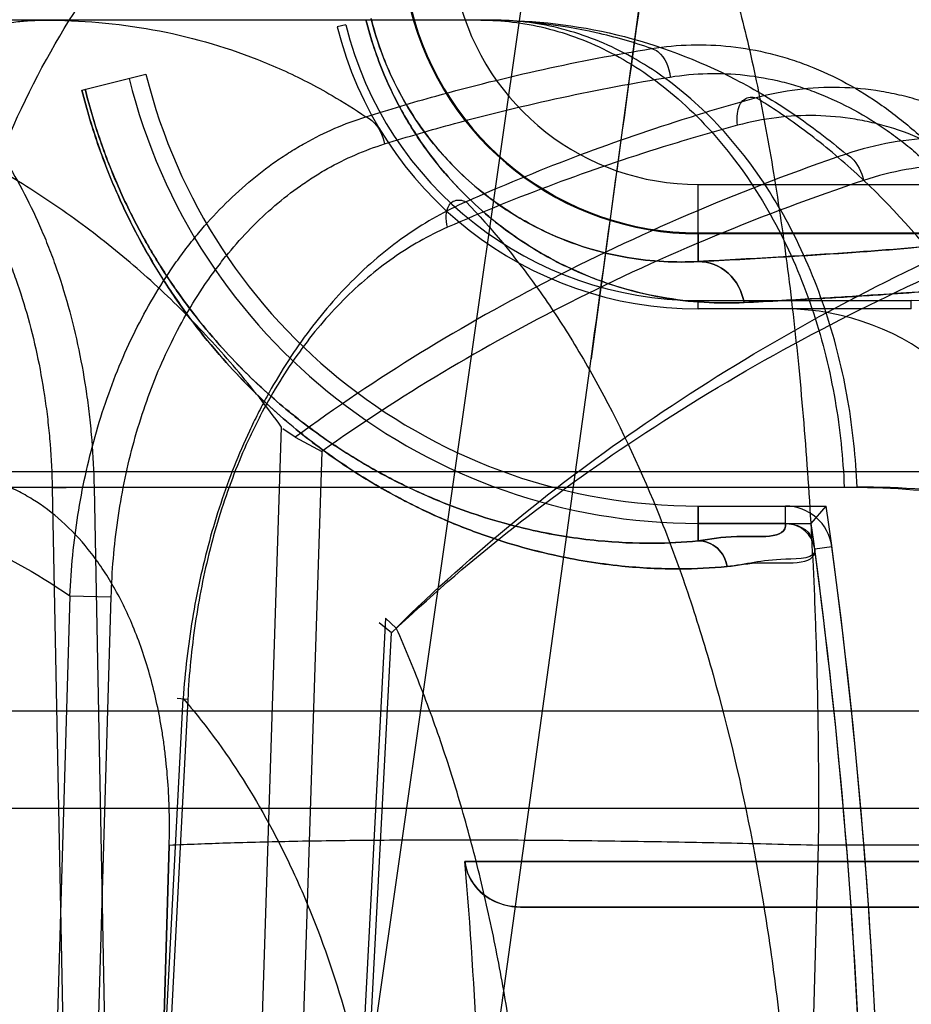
# Model space of a CAD drawing. Header units: millimetres. Extents: x 0 to 297, y 0 to 210.
# Tile 229 of 256: x 58.4504 to 58.4957, y 158.7565 to 158.8065. Entities that reach past the tile are written whole.
import ezdxf

# ---------------------------------------------------------------- set-up
doc = ezdxf.new("R2010")
doc.units = ezdxf.units.MM
doc.header["$LTSCALE"] = 16.335
doc.layers.get('0').update_dxf_attribs({"linetype": 'CONTINUOUS'})
for name, color, linetype in [('AXES_REF', 7, 'CONTINUOUS'), ('INTFCLR_1', 7, 'CONTINUOUS'), ('INTFCLR_144815', 7, 'CONTINUOUS'), ('INTFCLR_72935', 7, 'CONTINUOUS')]:
    doc.layers.add(name, color=color, linetype=linetype)

msp = doc.modelspace()

# ---------------------------------------------------------------- linework, layer by layer
at = {"color": 7, "linetype": 'Continuous'}
for radius in [4.8479140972, 4.8475, 4.8164570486]:
    msp.add_circle((57.445730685, 154.9564782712), radius, dxfattribs=at)
msp.add_arc((57.445730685, 154.9564782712), 4.8, 278.2771290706, 261.7228709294, dxfattribs=at)
at = {"layer": 'AXES_REF', "color": 9, "linetype": 'Continuous'}
msp.add_circle((57.445730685, 154.9564782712), 4.4222561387, dxfattribs=at)
at = {"layer": 'INTFCLR_1', "color": 9, "linetype": 'Continuous'}
for p, q in [((58.4536000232, 158.8029291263), (58.4568470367, 158.8037345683)), ((58.4848569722, 158.7942328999), (58.4848569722, 158.7981393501)), ((58.4848569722, 158.7981393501), (58.5001463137, 158.7981393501)), ((58.50081842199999, 158.7956404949), (58.4848569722, 158.7956397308)), ((58.4848569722, 158.7800595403), (58.4848569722, 158.7818237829)), ((58.4892806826, 158.780942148), (58.4892807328, 158.7818237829)), ((58.4916413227, 158.7797580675), (58.4907674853, 158.7796410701)), ((58.47302768, 158.7637938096), (58.5072328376, 158.76379381)), ((58.5867038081, 158.7614782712), (58.4758392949, 158.761478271))]:
    msp.add_line(p, q, dxfattribs=at)
at = {"layer": 'INTFCLR_1', "color": 6, "linetype": 'Continuous'}
for p, q in [((58.48928114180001, 158.7918237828), (58.4848569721, 158.7918237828)), ((58.4848569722, 158.7818237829), (58.48928070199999, 158.7818237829)), ((58.48928070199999, 158.780942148), (58.4848569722, 158.780942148))]:
    msp.add_line(p, q, dxfattribs=at)
for centre, radius, start, end in [((58.20587047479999, 158.7414782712), 0.2996810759, 10.8985890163, 42.7086480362), ((58.4848569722, 158.8106826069), 0.018858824, 193.9313761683, 269.9999997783), ((58.4848569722, 158.8106826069), 0.0297404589, 193.9313763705, 270.0000000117), ((58.4848569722, 158.8106826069), 0.028858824, 193.9313779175, 269.9999996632), ((58.4892805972, 158.7794419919), 0.012381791, 7.628823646, 89.997479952), ((58.4892805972, 158.7794419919), 0.002381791, 7.625926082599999, 89.99748966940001), ((58.4892805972, 158.7794419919), 0.0015001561, 7.6259335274, 89.9967397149), ((58.20587047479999, 158.7414782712), 0.2874416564, 356.0073324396, 7.6295171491), ((58.20587047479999, 158.7414782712), 0.2883232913, 356.0148208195, 7.6295115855), ((58.20587047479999, 158.7414782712), 0.2680875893, 0.5335911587, 4.7748100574)]:
    msp.add_arc(centre, radius, start, end, dxfattribs=at)
at = {"layer": 'INTFCLR_1', "color": 9, "linetype": 'Continuous'}
for radius, start, end in [(0.0125432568, 193.931376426, 269.9999999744), (0.0150428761, 193.9313763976, 269.9999999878)]:
    msp.add_arc((58.4848569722, 158.8106826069), radius, start, end, dxfattribs=at)
for points, knots in [([(58.48718231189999, 158.7921521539), (58.4865094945, 158.7921184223), (58.4851065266, 158.792125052), (58.4829232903, 158.7923841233), (58.48057960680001, 158.79295896), (58.47855522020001, 158.7937567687), (58.47687420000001, 158.7946428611), (58.4755392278, 158.7954903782), (58.4741774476, 158.7965309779), (58.4727957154, 158.7978095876), (58.4714040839, 158.799395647), (58.4700489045, 158.8013651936), (58.4690633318, 158.8033106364), (58.468400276, 158.805071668), (58.46812599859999, 158.8060159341), (58.4680053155, 158.8065024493)], [0, 0, 0, 0, 0.0779169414, 0.1618950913, 0.2537250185, 0.3562874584, 0.4126399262, 0.4733285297, 0.5389599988, 0.6106013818, 0.6907200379, 0.782518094, 0.8864179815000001, 0.9420234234, 1, 1, 1, 1]), ([(58.4848569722, 158.7942328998), (58.484277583, 158.7941994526), (58.4830685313, 158.7941963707), (58.4811849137, 158.794407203), (58.4791597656, 158.7948912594), (58.4769859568, 158.7957347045), (58.47513161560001, 158.7968029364), (58.4736162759, 158.7979523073), (58.4724178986, 158.7990541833), (58.4712109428, 158.8004231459), (58.4695550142, 158.8028178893), (58.4686548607, 158.8049928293), (58.4682645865, 158.8065667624)], [0, 0, 0, 0, 0.0777595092, 0.1616158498, 0.2533929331, 0.3559678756, 0.4730124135, 0.5387485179, 0.6105047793, 0.6907830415, 0.7827279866, 1, 1, 1, 1]), ([(58.4863204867, 158.7787542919), (58.485519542, 158.778676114), (58.4837329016, 158.7785915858), (58.48077252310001, 158.7787416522), (58.4772546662, 158.7793141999), (58.474000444, 158.780280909), (58.4711302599, 158.7814787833), (58.4687264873, 158.7827207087), (58.46618080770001, 158.7843406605), (58.4640265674, 158.7860347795), (58.46226074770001, 158.7876726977), (58.4608737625, 158.7891238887), (58.4594816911, 158.7907828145), (58.4581010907, 158.7926818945), (58.4567636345, 158.7948487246), (58.4555137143, 158.7973025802), (58.4544206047, 158.8000145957), (58.4538456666, 158.8019388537), (58.4536000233, 158.8029291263)], [0, 0, 0, 0, 0.0546096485, 0.1211700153, 0.2007978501, 0.295922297, 0.3507462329, 0.4116727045, 0.4792904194, 0.5552147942, 0.5972688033, 0.642653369, 0.6913435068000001, 0.7441174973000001, 0.8018397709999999, 0.8639581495, 0.9307644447, 1, 1, 1, 1]), ([(58.4848569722, 158.7800595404), (58.4840973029, 158.7799826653), (58.4824026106, 158.7798941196), (58.4795926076, 158.780027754), (58.4762518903, 158.7805619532), (58.47315986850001, 158.7814729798), (58.4704322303, 158.7826053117), (58.4681469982, 158.7837810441), (58.4657268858, 158.7853162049), (58.4636782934, 158.7869230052), (58.4619993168, 158.788477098), (58.46068010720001, 158.7898546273), (58.4593562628, 158.7914296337), (58.4580430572, 158.7932332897), (58.4567710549, 158.7952915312), (58.4555822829, 158.7976229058), (58.4545429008, 158.8001998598), (58.4539963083, 158.8020284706), (58.4537629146, 158.8029695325)], [0, 0, 0, 0, 0.0545525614, 0.1210398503, 0.2006306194, 0.2957182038, 0.3505451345, 0.4114589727, 0.4790952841, 0.5550147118, 0.5970944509, 0.6424753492, 0.6911934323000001, 0.7439843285, 0.8017372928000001, 0.8638828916, 0.9307279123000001, 1, 1, 1, 1]), ([(58.4848569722, 158.7942328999), (58.4862625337, 158.7943033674), (58.4888698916, 158.794442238), (58.4924695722, 158.7946729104), (58.4954530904, 158.7948943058), (58.4981663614, 158.7951816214), (58.4999127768, 158.7953573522), (58.50081842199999, 158.7956404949)], [0, 0, 0, 0, 0.2632756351, 0.4884106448, 0.6749428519, 0.8224893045, 1, 1, 1, 1]), ([(58.4848569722, 158.7942328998), (58.485400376, 158.7942295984), (58.4865360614, 158.7937801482), (58.4870899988, 158.792708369), (58.48718231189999, 158.7921521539)], [0, 0, 0, 0, 0.4907835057, 1, 1, 1, 1]), ([(58.5035102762, 158.7936571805), (58.5030219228, 158.7934402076), (58.50165742, 158.7932497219), (58.499859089, 158.7930134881), (58.4979702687, 158.7928405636), (58.4961289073, 158.7926895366), (58.4937628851, 158.7925231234), (58.4907245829, 158.7923367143), (58.4884565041, 158.7922160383), (58.48718231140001, 158.7921521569)], [0, 0, 0, 0, 0.09764368, 0.2472893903, 0.3335498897, 0.4437780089, 0.5849966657, 0.7668846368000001, 1, 1, 1, 1]), ([(58.4848569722, 158.7800595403), (58.48550981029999, 158.780123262), (58.4866631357, 158.7804489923), (58.4893981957, 158.7800983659), (58.48928070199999, 158.780942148)], [0, 0, 0, 0, 0.435013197, 1, 1, 1, 1]), ([(58.4848569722, 158.7800595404), (58.4852042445, 158.7800584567), (58.4859247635, 158.7797855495), (58.48627463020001, 158.7791021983), (58.4863204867, 158.7787542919)], [0, 0, 0, 0, 0.4973921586, 1, 1, 1, 1]), ([(58.4907674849, 158.7796410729), (58.49083648, 158.7791260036), (58.48833006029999, 158.779195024), (58.4873153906, 158.7788514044), (58.4863204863, 158.7787542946)], [0, 0, 0, 0, 0.3420450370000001, 1, 1, 1, 1])]:
    msp.add_open_spline(points, degree=3, knots=knots, dxfattribs=at)
at = {"layer": 'INTFCLR_1', "color": 6, "linetype": 'Continuous'}
msp.add_open_spline([(58.4758392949, 158.7614782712), (58.47535230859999, 158.7614782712), (58.4740475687, 158.7617470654), (58.4730946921, 158.7629915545), (58.47302768, 158.7637938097)], degree=3, knots=[0, 0, 0, 0, 0.3769140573, 1, 1, 1, 1], dxfattribs=at)
at = {"layer": 'INTFCLR_144815', "color": 9, "linetype": 'Continuous'}
for p, q in [((58.4307800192, 158.4917480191), (58.5214523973, 159.1257148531)), ((58.4744717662, 158.8064782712), (57.8841184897, 158.8064782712)), ((58.4339711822, 158.45990328), (58.47942661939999, 158.7892996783)), ((58.4620148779, 158.7325690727), (58.4637189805, 158.7858327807)), ((58.4657610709, 158.7845924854), (58.4640642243, 158.7314782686)), ((57.8288752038, 158.7835717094), (58.5363980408, 158.7835717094)), ((57.862060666, 158.78278667), (58.4929134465, 158.7827866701)), ((58.4520936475, 158.782734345), (58.45309540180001, 158.7314782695)), ((58.45421651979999, 158.7827866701), (58.4520936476, 158.7827343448)), ((58.45421651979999, 158.7827866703), (58.4552165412, 158.7314782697)), ((58.4529888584, 158.777261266), (58.4516654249, 158.7325690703)), ((58.4529888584, 158.777261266), (58.4550826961, 158.7772089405)), ((58.45373079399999, 158.7314782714), (58.4550826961, 158.7772089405)), ((58.4689999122, 158.7761311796), (58.466716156, 158.7325690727)), ((58.4670030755, 158.7314782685), (58.4693074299, 158.7753956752)), ((58.4566989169, 158.7325690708), (58.45873228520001, 158.7720630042)), ((58.45896617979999, 158.7720106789), (58.4568773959, 158.7314782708)), ((58.45896617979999, 158.7720106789), (58.4584310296, 158.7720593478)), ((58.3833473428, 158.7714346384), (58.6426183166, 158.7714346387)), ((58.6376185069, 158.7664782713), (58.3533252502, 158.7664782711)), ((58.4909472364, 158.764618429), (58.4904858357, 158.7478997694)), ((58.5187005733, 158.7646184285), (58.4909472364, 158.7646184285))]:
    msp.add_line(p, q, dxfattribs=at)
at = {"layer": 'INTFCLR_144815', "color": 7, "linetype": 'Continuous'}
msp.add_line((58.5022875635, 158.9574156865), (58.4794266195, 158.7892996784), dxfattribs=at)
at = {"layer": 'INTFCLR_144815', "color": 6, "linetype": 'Continuous'}
for p, q in [((58.4644166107, 158.7853122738), (58.4637958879, 158.7857354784)), ((58.46441660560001, 158.7853122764), (58.4657610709, 158.7845924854)), ((58.4693074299, 158.7753956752), (58.4686679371, 158.7758956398)), ((58.4695420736, 158.7756327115), (58.46899992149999, 158.7761311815)), ((58.4575340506, 158.7478997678), (58.4580256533, 158.7646187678)), ((58.4580256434, 158.764618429), (58.4575340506, 158.7478997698))]:
    msp.add_line(p, q, dxfattribs=at)
at = {"layer": 'INTFCLR_144815', "color": 9, "linetype": 'Continuous'}
msp.add_arc((58.47795789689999, 158.7814782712), 0.04, 89.9999999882, 176.9999999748, dxfattribs=at)
at = {"layer": 'INTFCLR_144815', "color": 7, "linetype": 'Continuous'}
msp.add_open_spline([(58.4794266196, 158.7892996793), (58.4803754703, 158.7961756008), (58.48224335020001, 158.8097299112), (58.4849868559, 158.8296964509), (58.4876189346, 158.8489110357), (58.49016453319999, 158.8675544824), (58.4926483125, 158.885808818), (58.49508162, 158.9037616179), (58.497426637, 158.9211370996), (58.4996570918, 158.937741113), (58.5017836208, 158.9536524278), (58.5038257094, 158.9690192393), (58.50578478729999, 158.9838575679), (58.5076225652, 158.9978805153), (58.509308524, 159.0108515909), (58.5108038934, 159.0224610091), (58.5121267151, 159.032830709), (58.5132746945, 159.0419222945), (58.5142868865, 159.0500265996), (58.5151761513, 159.0572284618), (58.5159609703, 159.0636629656), (58.5166436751, 159.0693331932), (58.517251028, 159.0744439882), (58.5177909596, 159.0790515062), (58.5182747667, 159.0832440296), (58.51868989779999, 159.0868976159), (58.5190638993, 159.0902418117), (58.5194028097, 159.0933255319), (58.5197071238, 159.0961481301), (58.5199716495, 159.098650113), (58.5202099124, 159.1009501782), (58.5204251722, 159.1030756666), (58.5206157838, 159.1050045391), (58.5207844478, 159.1067547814), (58.520935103, 159.1083613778), (58.52106975, 159.1098416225), (58.52119035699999, 159.1112103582), (58.5212975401, 159.1124704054), (58.5214167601, 159.11392917), (58.5215397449, 159.115526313), (58.5216583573, 159.1172228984), (58.5217460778, 159.1186590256), (58.5218175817, 159.1199975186), (58.52186375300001, 159.1212931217), (58.5219175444, 159.1226621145), (58.5218101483, 159.1239312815), (58.5220967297, 159.1257621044), (58.5214523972, 159.1257148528)], degree=3, knots=[0, 0, 0, 0, 0.0613894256, 0.1210121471, 0.1782505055, 0.2329171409, 0.2874314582, 0.3411860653, 0.393149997, 0.4424997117, 0.4893569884, 0.5351266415, 0.5796041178, 0.6217313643, 0.6602111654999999, 0.6952899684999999, 0.7252574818, 0.7526677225, 0.7763376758, 0.7974917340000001, 0.8168472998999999, 0.833668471, 0.8480034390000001, 0.8623670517, 0.8746978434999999, 0.8853296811, 0.8948885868, 0.9044594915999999, 0.9127674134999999, 0.9199973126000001, 0.9267112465, 0.9332188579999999, 0.9388920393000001, 0.9438539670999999, 0.9487703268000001, 0.9531636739, 0.9569998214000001, 0.9609227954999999, 0.9643482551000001, 0.9699444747, 0.9750912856, 0.9793861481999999, 0.98268036, 0.9869136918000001, 0.9909962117, 0.9942859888, 1, 1, 1, 1], dxfattribs=at)
at = {"layer": 'INTFCLR_144815', "color": 6, "linetype": 'Continuous'}
for points, knots in [([(58.4779572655, 158.8214421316), (58.4773729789, 158.8214346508), (58.47620490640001, 158.8213911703), (58.4743823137, 158.8212363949), (58.4724064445, 158.8209672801), (58.4701895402, 158.8205349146), (58.4677434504, 158.8198915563), (58.4651325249, 158.8190035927), (58.462467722, 158.8178666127), (58.4598411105, 158.8164996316), (58.4572929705, 158.814919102), (58.4548421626, 158.8131276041), (58.45247993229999, 158.8111123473), (58.4502625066, 158.8089124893), (58.4481564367, 158.8064850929), (58.4462169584, 158.8038845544), (58.4444421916, 158.8010925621), (58.4428773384, 158.7981849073), (58.44151387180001, 158.7951602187), (58.44035629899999, 158.7920282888), (58.4394235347, 158.7888694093), (58.4387236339, 158.785804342), (58.4382407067, 158.7829740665), (58.4380189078, 158.7811808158), (58.4379316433, 158.7803390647)], [0, 0, 0, 0, 0.0278776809, 0.0557399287, 0.08723556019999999, 0.1229672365, 0.1634315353, 0.2078104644, 0.2544177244, 0.301516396, 0.3489413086, 0.3973369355, 0.4462084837, 0.4969436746, 0.5462080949, 0.5993974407, 0.6515652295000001, 0.7039026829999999, 0.756797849, 0.809722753, 0.8630778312, 0.9138226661, 0.9596261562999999, 1, 1, 1, 1]), ([(58.46371897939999, 158.7858327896), (58.4629903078, 158.7868399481), (58.4614642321, 158.7887944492), (58.4589605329, 158.7915367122), (58.4562253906, 158.7940906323), (58.4532320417, 158.7964551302), (58.44995302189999, 158.7986202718), (58.447618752, 158.7998895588), (58.44640932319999, 158.8004836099)], [0, 0, 0, 0, 0.1628298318, 0.3244460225, 0.485909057, 0.652460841, 0.8235038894, 1, 1, 1, 1]), ([(58.4764852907, 158.7354034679), (58.4765231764, 158.7367121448), (58.4765558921, 158.7393240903), (58.4764738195, 158.7432286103), (58.4762591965, 158.7470986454), (58.4759111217, 158.7509220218), (58.4754287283, 158.7546880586), (58.4748102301, 158.7583894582), (58.4740540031, 158.7620145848), (58.4731568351, 158.7655584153), (58.4721148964, 158.7690137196), (58.4709226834, 158.7723756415), (58.4700198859, 158.7745604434), (58.4695420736, 158.7756327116)], [0, 0, 0, 0, 0.09544020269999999, 0.1903798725, 0.2846433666, 0.3779344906, 0.4701898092, 0.5613594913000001, 0.6514315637, 0.7400675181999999, 0.8277651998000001, 0.9144240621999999, 1, 1, 1, 1])]:
    msp.add_open_spline(points, degree=3, knots=knots, dxfattribs=at)
at = {"layer": 'INTFCLR_144815', "color": 9, "linetype": 'Continuous'}
for points, knots in [([(58.4461402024, 158.7835717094), (58.4462368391, 158.7859273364), (58.4467670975, 158.7907233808), (58.4486117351, 158.7977910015), (58.4515788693, 158.8045398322), (58.4556037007, 158.8105510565), (58.4604981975, 158.8154521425), (58.4659739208, 158.8189810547), (58.4716805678, 158.8210339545), (58.4755512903, 158.8214782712), (58.4774085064, 158.8214782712)], [0, 0, 0, 0, 0.1308834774, 0.2668605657, 0.4040067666, 0.5382363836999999, 0.666176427, 0.7858622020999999, 0.8968959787, 1, 1, 1, 1]), ([(58.4774085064, 158.8214782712), (58.4783183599, 158.8214782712), (58.4804183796, 158.8206982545), (58.4820480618, 158.8187695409), (58.4831078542, 158.817126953), (58.4839224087, 158.8156676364), (58.4848937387, 158.8135392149), (58.4859560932, 158.8106038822), (58.486758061, 158.8078431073), (58.4873693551, 158.8053872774), (58.487985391, 158.8026208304), (58.48868518, 158.798871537), (58.4892673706, 158.7949187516), (58.489680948, 158.7915269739), (58.4900665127, 158.7878728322), (58.4904576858, 158.7831041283), (58.490722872, 158.7782078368), (58.49086443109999, 158.7741449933), (58.4909571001, 158.7699334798), (58.4909668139, 158.7667495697), (58.4909472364, 158.7646184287)], [0, 0, 0, 0, 0.0447683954, 0.1032005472, 0.1213211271, 0.1410891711, 0.1853432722, 0.2362765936, 0.2945595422, 0.3267150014, 0.3607913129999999, 0.4340002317, 0.5143214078, 0.5573399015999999, 0.6021191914, 0.6951105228, 0.7927308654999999, 0.8433596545, 0.8951349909, 1, 1, 1, 1]), ([(58.4340177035, 158.7827866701), (58.4340310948, 158.783147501), (58.4340692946, 158.7838739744), (58.4341922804, 158.7853417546), (58.4345375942, 158.7879540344), (58.4354092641, 158.7916538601), (58.4370790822, 158.7958628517), (58.439344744, 158.7996160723), (58.44210464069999, 158.80268348), (58.4451999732, 158.8049011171), (58.4479603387, 158.8060038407), (58.4498740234, 158.8063650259), (58.4509239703, 158.8064623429), (58.4514410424, 158.8064782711), (58.4516971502, 158.8064782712)], [0, 0, 0, 0, 0.0333965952, 0.0672724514, 0.1362113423, 0.2769680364, 0.4176296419, 0.5533630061, 0.6803352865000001, 0.7966381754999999, 0.9025274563, 0.9521889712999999, 0.9763123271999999, 1, 1, 1, 1]), ([(58.4387878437, 158.8064782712), (58.43978653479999, 158.8064782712), (58.4413110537, 158.8062420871), (58.4429732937, 158.80559672), (58.44391146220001, 158.8051193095), (58.4453452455, 158.8042662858), (58.44690168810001, 158.8029590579), (58.4482540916, 158.80140915), (58.449004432, 158.8004136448), (58.4501234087, 158.7987759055), (58.4510743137, 158.7969782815), (58.4518681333, 158.7950750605), (58.45237712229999, 158.7937155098), (58.45316134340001, 158.7912196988), (58.4536971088, 158.7886209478), (58.4539890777, 158.7863358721), (58.45414065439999, 158.7847647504), (58.454200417, 158.7835790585), (58.4542165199, 158.7827866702)], [0, 0, 0, 0, 0.09677262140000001, 0.1466634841, 0.1724126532, 0.1986879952, 0.3082506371, 0.3671893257, 0.3978419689, 0.4289885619, 0.5593572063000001, 0.5937401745, 0.6288229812, 0.6999849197, 0.8470743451, 0.8850524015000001, 0.9232021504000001, 1, 1, 1, 1]), ([(58.4516971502, 158.8064782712), (58.453535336, 158.8064782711), (58.45721185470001, 158.8061711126), (58.4616723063, 158.8049154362), (58.4646302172, 158.8035747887), (58.4664643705, 158.8025702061), (58.4674426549, 158.8019541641), (58.4680026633, 158.8015739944)], [0, 0, 0, 0, 0.3192772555, 0.6368899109, 0.7994070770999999, 0.8824353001, 1, 1, 1, 1]), ([(58.4738343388, 158.8064782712), (58.4743728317, 158.8064782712), (58.475471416, 158.8064126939), (58.4777237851, 158.8060049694), (58.4805930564, 158.8049081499), (58.4838195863, 158.8026954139), (58.4867001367, 158.799629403), (58.4890661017, 158.7958744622), (58.4908100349, 158.7916614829), (58.491894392, 158.7872499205), (58.4922060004, 158.7842580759), (58.49226292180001, 158.7827866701)], [0, 0, 0, 0, 0.0489996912, 0.09985824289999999, 0.2078673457, 0.3255494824, 0.4528998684, 0.5879993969, 0.7272116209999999, 0.8660105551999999, 1, 1, 1, 1]), ([(58.4824952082, 158.8050390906), (58.4815736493, 158.8053571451), (58.4787451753, 158.8061615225), (58.4757950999, 158.8064782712), (58.4738343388, 158.8064782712)], [0, 0, 0, 0, 0.3320886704, 1, 1, 1, 1]), ([(58.4929134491, 158.7827866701), (58.4928564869, 158.7842580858), (58.49254464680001, 158.7872499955), (58.4914594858, 158.7916616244), (58.4897142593, 158.7958746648), (58.48734652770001, 158.7996296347), (58.4844639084, 158.8026956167), (58.4812349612, 158.8049082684), (58.478364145, 158.8060049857), (58.4763728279, 158.8063650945), (58.4752781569, 158.806462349), (58.4747389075, 158.8064782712), (58.4744717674, 158.8064782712)], [0, 0, 0, 0, 0.1339492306, 0.2727111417, 0.4118952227, 0.5469808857, 0.6743350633, 0.7920383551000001, 0.9000813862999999, 0.9509592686, 0.9756993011, 1, 1, 1, 1]), ([(58.4744717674, 158.8064782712), (58.4765700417, 158.8064782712), (58.4808349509, 158.8059880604), (58.4853791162, 158.8042612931), (58.4882474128, 158.8026577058), (58.4901538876, 158.8014413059), (58.4915072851, 158.8004097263), (58.4923658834, 158.7996857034)], [0, 0, 0, 0, 0.3224796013, 0.6526157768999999, 0.7390842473, 0.8273898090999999, 1, 1, 1, 1]), ([(58.43762230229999, 158.8050044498), (58.43856000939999, 158.805004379), (58.439991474, 158.8047825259), (58.4415518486, 158.8041756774), (58.4424324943, 158.8037270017), (58.44377832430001, 158.8029250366), (58.4452391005, 158.8016962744), (58.4465078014, 158.8002394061), (58.4472116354, 158.7993036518), (58.4482613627, 158.7977641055), (58.4491528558, 158.7960742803), (58.4498969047, 158.7942854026), (58.4503739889, 158.7930074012), (58.4511088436, 158.7906612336), (58.4516099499, 158.7882184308), (58.4518826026, 158.7860705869), (58.4520238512, 158.7845937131), (58.45207907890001, 158.7834791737), (58.4520936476, 158.7827343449)], [0, 0, 0, 0, 0.09671958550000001, 0.1465811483, 0.1723152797, 0.1985770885, 0.3080981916, 0.3670223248, 0.3976699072, 0.4288129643, 0.5591856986, 0.5935743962, 0.6286652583, 0.6998486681, 0.8469952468, 0.8849910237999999, 0.9231601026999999, 1, 1, 1, 1]), ([(58.46800267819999, 158.8015739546), (58.4691790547, 158.8019470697), (58.4739431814, 158.8033623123), (58.4788097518, 158.8044309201), (58.4824952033, 158.8050389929)], [0, 0, 0, 0, 0.2483454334, 1, 1, 1, 1]), ([(58.4824952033, 158.8050389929), (58.4826107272, 158.8050118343), (58.4831504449, 158.8047169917), (58.4833876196, 158.8040678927), (58.4834390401, 158.8035939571)], [0, 0, 0, 0, 0.1993201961, 1, 1, 1, 1]), ([(58.4824952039, 158.8050390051), (58.4838171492, 158.805252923), (58.4858638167, 158.8053052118), (58.4881904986, 158.8048875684), (58.4895044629, 158.8045161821), (58.4914780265, 158.803816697), (58.4933568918, 158.8027865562), (58.49506900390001, 158.8015014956), (58.4962055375, 158.8005444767), (58.4975473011, 158.7992119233), (58.4987596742, 158.7977301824), (58.4996595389, 158.7964523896), (58.500957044, 158.7944093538), (58.5020236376, 158.7921926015), (58.50285688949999, 158.7898717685), (58.5033611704, 158.78825744), (58.504075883, 158.785351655), (58.504387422, 158.7827895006), (58.504463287, 158.7810745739)], [0, 0, 0, 0, 0.1098685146, 0.1653265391, 0.1935295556, 0.2218009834, 0.3370645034, 0.3670847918, 0.397439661, 0.4588941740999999, 0.5219269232, 0.5542432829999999, 0.5870709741, 0.7204576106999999, 0.7546908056, 0.7893863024, 0.8591629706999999, 1, 1, 1, 1]), ([(58.468946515, 158.8001982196), (58.4701231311, 158.8005639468), (58.47488973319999, 158.8019515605), (58.4797550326, 158.8029982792), (58.4834390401, 158.8035939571)], [0, 0, 0, 0, 0.2482161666, 1, 1, 1, 1]), ([(58.4834390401, 158.8035939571), (58.4846830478, 158.8037950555), (58.4866096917, 158.8038432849), (58.4888002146, 158.8034498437), (58.49003834, 158.8030998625), (58.4918997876, 158.8024410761), (58.4936724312, 158.801470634), (58.4952899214, 158.8002612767), (58.4963644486, 158.7993601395), (58.4976338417, 158.7981052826), (58.4987828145, 158.7967103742), (58.4996363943, 158.7955071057), (58.5008684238, 158.7935832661), (58.5018854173, 158.7914961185), (58.5026836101, 158.789309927), (58.5031683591, 158.7877895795), (58.5038594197, 158.7850530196), (58.5041706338, 158.7826388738), (58.5042546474, 158.7810222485)], [0, 0, 0, 0, 0.1096189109, 0.1650089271, 0.1931906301, 0.2214485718, 0.3367240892, 0.3667609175, 0.3971372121, 0.4586431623, 0.5217283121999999, 0.5540726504, 0.5869294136, 0.7204219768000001, 0.7546742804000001, 0.7893855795, 0.8591827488, 1, 1, 1, 1]), ([(58.5106804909, 158.7786279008), (58.510644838, 158.7804236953), (58.5103821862, 158.7831083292), (58.5096945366, 158.7861585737), (58.50919647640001, 158.7878514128), (58.508364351, 158.7902783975), (58.5072751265, 158.7925924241), (58.5059273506, 158.7947117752), (58.5049889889, 158.7960312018), (58.5037174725, 158.7975502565), (58.50230265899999, 158.798896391), (58.5011016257, 158.7998478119), (58.4992860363, 158.801111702), (58.497283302, 158.8020780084), (58.4951936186, 158.8026613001), (58.4937970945, 158.8029455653), (58.4913166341, 158.8031787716), (58.48916894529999, 158.8029074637), (58.4877995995, 158.8025371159)], [0, 0, 0, 0, 0.1415064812, 0.2113104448, 0.2461202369, 0.280468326, 0.4134509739, 0.4460433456, 0.4782975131, 0.5409537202, 0.6017877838, 0.6317837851, 0.6615815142, 0.7760743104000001, 0.8042398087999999, 0.8324475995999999, 0.8882424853, 1, 1, 1, 1]), ([(58.4877995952, 158.8025371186), (58.4865348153, 158.8021869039), (58.4815370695, 158.8007031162), (58.476648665, 158.7988488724), (58.4730877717, 158.7972567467)], [0, 0, 0, 0, 0.2517502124, 1, 1, 1, 1]), ([(58.4868557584, 158.8011421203), (58.4868251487, 158.801341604), (58.4868113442, 158.8018010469), (58.4870527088, 158.8025296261), (58.4876122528, 158.8026077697), (58.4877995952, 158.8025371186)], [0, 0, 0, 0, 0.3021343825, 0.7002561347, 1, 1, 1, 1]), ([(58.51503804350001, 158.7354034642), (58.5149055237, 158.7374949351), (58.5146523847, 158.7406180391), (58.5142052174, 158.7447463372), (58.5136968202, 158.7487580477), (58.51294401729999, 158.7536301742), (58.5118467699, 158.7592968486), (58.51077001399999, 158.7638663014), (58.5099293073, 158.7669746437), (58.5094297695, 158.7687040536), (58.50868113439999, 158.7711880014), (58.5074945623, 158.7747525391), (58.5057364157, 158.7792614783), (58.5041349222, 158.7827834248), (58.5029432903, 158.7851134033), (58.5022536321, 158.7863854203), (58.501236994, 158.7881895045), (58.4996678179, 158.790727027), (58.4967654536, 158.7947380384), (58.4939529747, 158.7978079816), (58.4913685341, 158.8000235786), (58.4897906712, 158.801249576), (58.488583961, 158.8020613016), (58.4877996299, 158.8025370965)], [0, 0, 0, 0, 0.0839822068, 0.1255314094, 0.166399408, 0.2460266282, 0.3230456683, 0.3976498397, 0.43409919, 0.4520761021, 0.4697861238, 0.5380636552, 0.6025619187, 0.6636457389, 0.6930137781, 0.7074212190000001, 0.7216279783, 0.7760004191, 0.8268564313, 0.9199491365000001, 0.9418203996, 0.9632373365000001, 1, 1, 1, 1]), ([(58.452988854, 158.777261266), (58.4530496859, 158.7786358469), (58.4533191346, 158.7813637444), (58.4540389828, 158.7847071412), (58.454848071, 158.7872850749), (58.45579598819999, 158.7897448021), (58.456966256, 158.7920706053), (58.4581914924, 158.7939533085), (58.458940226, 158.7949685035), (58.46008105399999, 158.7963927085), (58.46155618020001, 158.7978973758), (58.46320012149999, 158.7991666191), (58.4641692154, 158.7998085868), (58.4656288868, 158.8006752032), (58.46693246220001, 158.8012429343), (58.4680026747, 158.8015739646)], [0, 0, 0, 0, 0.136064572, 0.2704402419, 0.3373865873, 0.4030840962, 0.530994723, 0.593873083, 0.625029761, 0.6556978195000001, 0.774325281, 0.8321207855, 0.8608246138, 0.8892201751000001, 1, 1, 1, 1]), ([(58.4680026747, 158.8015739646), (58.4681125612, 158.8015292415), (58.4685934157, 158.8012083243), (58.4688591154, 158.8006393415), (58.4689465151, 158.8001982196)], [0, 0, 0, 0, 0.2087479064, 1, 1, 1, 1]), ([(58.5085606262, 158.7785755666), (58.5085096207, 158.7802733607), (58.50823791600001, 158.7828095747), (58.50756553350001, 158.785689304), (58.5070830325, 158.7872871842), (58.5062814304, 158.7895779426), (58.5052393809, 158.7917607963), (58.5039569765, 158.7937605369), (58.5030653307, 158.795005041), (58.5018589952, 158.7964373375), (58.50051954, 158.7977071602), (58.4993835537, 158.7986045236), (58.497668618, 158.7997953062), (58.4957796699, 158.8007071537), (58.4938092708, 158.8012575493), (58.4924944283, 158.8015258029), (58.4901618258, 158.8017461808), (58.4881423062, 158.8014911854), (58.4868557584, 158.8011421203)], [0, 0, 0, 0, 0.1417199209, 0.211646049, 0.2465180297, 0.2809284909, 0.4141483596, 0.4467938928, 0.4790964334, 0.5418307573, 0.6027188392, 0.6327299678, 0.6625316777, 0.7769212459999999, 0.8050295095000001, 0.8331654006, 0.8887756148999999, 1, 1, 1, 1]), ([(58.4868557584, 158.8011421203), (58.4855912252, 158.8007989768), (58.4805968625, 158.7993458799), (58.4757076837, 158.7975288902), (58.4721439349, 158.7959673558)], [0, 0, 0, 0, 0.2519199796, 1, 1, 1, 1]), ([(58.5177692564, 158.7745305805), (58.5176962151, 158.7764309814), (58.5173735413, 158.7792722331), (58.5166030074, 158.7825004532), (58.5160508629, 158.7843011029), (58.5151279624, 158.7869009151), (58.51373463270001, 158.7897846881), (58.51170532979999, 158.7927439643), (58.5100047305, 158.7947318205), (58.5081318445, 158.796469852), (58.5064332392, 158.7976969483), (58.5050070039, 158.7985261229), (58.50355956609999, 158.7992390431), (58.50168829, 158.7999314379), (58.4997452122, 158.800341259), (58.49817640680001, 158.8004886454), (58.4966092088, 158.8005167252), (58.494647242, 158.8003257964), (58.4931171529, 158.7999366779), (58.4923658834, 158.7996857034)], [0, 0, 0, 0, 0.1377789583, 0.206061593, 0.2402336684, 0.2741707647, 0.4059257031, 0.4705534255, 0.5337519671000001, 0.5950390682, 0.6552457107, 0.6851158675, 0.7144741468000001, 0.7720589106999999, 0.8291580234, 0.8577649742, 0.886116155, 0.9426164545, 1, 1, 1, 1]), ([(58.4550826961, 158.7772089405), (58.4551213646, 158.7785110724), (58.4553382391, 158.7810937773), (58.4559756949, 158.7842619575), (58.456707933, 158.7867025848), (58.45757251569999, 158.7890277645), (58.4586498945, 158.7912260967), (58.4597846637, 158.7930057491), (58.4604795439, 158.7939645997), (58.4615388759, 158.7953092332), (58.462913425, 158.7967295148), (58.4644490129, 158.7979275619), (58.4653551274, 158.7985332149), (58.46672109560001, 158.7993511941), (58.46794297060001, 158.7998864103), (58.4689465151, 158.8001982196)], [0, 0, 0, 0, 0.1369216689, 0.2717695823, 0.338828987, 0.4045662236, 0.532378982, 0.5951349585, 0.6262153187, 0.6568011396, 0.775053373, 0.8326460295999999, 0.861249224, 0.8895477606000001, 1, 1, 1, 1]), ([(58.4923658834, 158.7996857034), (58.4872561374, 158.7979370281), (58.47753667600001, 158.7938428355), (58.4685294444, 158.788337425), (58.4644166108, 158.7853122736)], [0, 0, 0, 0, 0.514044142, 1, 1, 1, 1]), ([(58.4923658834, 158.7996857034), (58.4924666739, 158.7996337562), (58.4929012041, 158.7992963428), (58.4931514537, 158.7987664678), (58.4932474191, 158.7983477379)], [0, 0, 0, 0, 0.2088302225, 1, 1, 1, 1]), ([(58.51744982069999, 158.7744782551), (58.5173537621, 158.7762868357), (58.5170126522, 158.7789874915), (58.51624736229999, 158.78205325), (58.5157061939, 158.7837620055), (58.51480724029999, 158.78622731), (58.5134649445, 158.7889600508), (58.5115241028, 158.7917643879), (58.5099029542, 158.7936463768), (58.5081234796, 158.7952923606), (58.5065123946, 158.7964546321), (58.5051612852, 158.7972397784), (58.50379256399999, 158.7979150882), (58.5020252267, 158.7985713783), (58.5001911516, 158.7989601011), (58.49871203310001, 158.7991012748), (58.4972366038, 158.7991293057), (58.49539110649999, 158.7989520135), (58.4939529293, 158.7985844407), (58.4932474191, 158.7983477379)], [0, 0, 0, 0, 0.1383967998, 0.2069534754, 0.2412534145, 0.2753102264, 0.4074740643, 0.4722508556, 0.535550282, 0.5968850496, 0.6570763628, 0.6869117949, 0.7162142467, 0.7736285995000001, 0.8304669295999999, 0.8589069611, 0.8870712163, 0.9431353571, 1, 1, 1, 1]), ([(58.493247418, 158.7983477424), (58.488142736, 158.7966349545), (58.4786090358, 158.7927042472), (58.46974633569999, 158.7874235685), (58.46576086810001, 158.7845926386)], [0, 0, 0, 0, 0.5241312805, 1, 1, 1, 1]), ([(58.4721439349, 158.7959673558), (58.47209262, 158.796168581), (58.4720231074, 158.7966193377), (58.4722934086, 158.7974209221), (58.4728939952, 158.7973588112), (58.4730877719, 158.797256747)], [0, 0, 0, 0, 0.3021596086, 0.6813293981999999, 1, 1, 1, 1]), ([(58.4730877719, 158.797256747), (58.4720522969, 158.7968085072), (58.4705522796, 158.7959624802), (58.46871686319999, 158.7945673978), (58.4673940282, 158.7933660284), (58.4661504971, 158.7920325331), (58.46459447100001, 158.7900829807), (58.4634080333, 158.7882095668), (58.4625161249, 158.7865114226), (58.4619458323, 158.7853365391), (58.46103413, 158.7832153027), (58.4601985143, 158.7806868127), (58.4595645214, 158.7780853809), (58.4590591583, 158.7754301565), (58.4588256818, 158.7734123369), (58.4587322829, 158.7720630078)], [0, 0, 0, 0, 0.111371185, 0.1685828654, 0.2273923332, 0.2875095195, 0.3483614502, 0.4734187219, 0.5055197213, 0.537687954, 0.6022990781, 0.7333000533, 0.7998957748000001, 0.8664964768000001, 1, 1, 1, 1]), ([(58.4730877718, 158.7972567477), (58.4743761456, 158.7959177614), (58.4762160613, 158.7936741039), (58.47813792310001, 158.7907874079), (58.4792515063, 158.7889194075), (58.4809668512, 158.7858136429), (58.48273009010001, 158.7819124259), (58.4842209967, 158.7777922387), (58.4850370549, 158.7752481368), (58.48624697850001, 158.7711421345), (58.48740947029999, 158.7661253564), (58.4882927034, 158.7609602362), (58.488734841, 158.7578523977), (58.4893353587, 158.7529921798), (58.4899188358, 158.7455039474), (58.4900041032, 158.7388027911), (58.489941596, 158.7354034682)], [0, 0, 0, 0, 0.0850352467, 0.1321993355, 0.1586374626, 0.184533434, 0.2945491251, 0.3540148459, 0.3850058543, 0.4168022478, 0.5498956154, 0.6203095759, 0.6565717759, 0.6935412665, 0.8444107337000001, 1, 1, 1, 1]), ([(58.4721439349, 158.7959673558), (58.471175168, 158.7955428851), (58.4697727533, 158.794742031), (58.4680623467, 158.7934197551), (58.46683150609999, 158.7922811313), (58.4656761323, 158.7910176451), (58.4642339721, 158.7891676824), (58.4631412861, 158.787389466), (58.4623235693, 158.7857784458), (58.4618009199, 158.7846623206), (58.4609688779, 158.7826439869), (58.46021798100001, 158.7802372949), (58.4596579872, 158.7777607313), (58.459219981, 158.7752254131), (58.4590332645, 158.7732990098), (58.45896617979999, 158.7720106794)], [0, 0, 0, 0, 0.1105823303, 0.1674153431, 0.2258611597, 0.2856450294, 0.3462207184, 0.4709151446, 0.5029696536, 0.5351116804, 0.5997423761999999, 0.7310957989, 0.7980420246, 0.8651201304, 1, 1, 1, 1]), ([(58.4695420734, 158.7756327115), (58.4734178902, 158.77946659), (58.4822030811, 158.786616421), (58.4920551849, 158.7921741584), (58.4973129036, 158.7946374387)], [0, 0, 0, 0, 0.4842558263, 1, 1, 1, 1]), ([(58.4693072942, 158.7753957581), (58.4730154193, 158.7789124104), (58.4816039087, 158.7856985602), (58.4911800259, 158.7909904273), (58.4964313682, 158.793400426)], [0, 0, 0, 0, 0.4693497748, 1, 1, 1, 1]), ([(58.4580256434, 158.7646184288), (58.458055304, 158.7656305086), (58.4580301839, 158.7671397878), (58.4578733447, 158.7688842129), (58.4577486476, 158.7698573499), (58.457533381, 158.7712525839), (58.4571879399, 158.7728243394), (58.4566554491, 158.7745299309), (58.456070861, 158.7760708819), (58.4553755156, 158.7774927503), (58.4545708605, 158.7787688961), (58.4537500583, 158.7798785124), (58.4526364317, 158.7810702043), (58.4513815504, 158.7820188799), (58.4503391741, 158.7826016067), (58.4492952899, 158.7830647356), (58.4482057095, 158.7833771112), (58.4470950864, 158.7835375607), (58.4459675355, 158.7835991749), (58.4445314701, 158.7834902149), (58.4428062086, 158.7830797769), (58.44138851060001, 158.7825144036), (58.4402640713, 158.7819336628), (58.4391782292, 158.7812815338), (58.4384115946, 158.7807254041), (58.437931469, 158.7803389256)], [0, 0, 0, 0, 0.08967169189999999, 0.1334199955, 0.1550682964, 0.1765486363, 0.2584486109, 0.2972419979, 0.3347108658, 0.4043506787, 0.4369276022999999, 0.468213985, 0.5264937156, 0.5807102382, 0.6067535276, 0.6321186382, 0.6817349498, 0.7064798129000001, 0.7313973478, 0.7816224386, 0.8333933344, 0.8878872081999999, 0.9163283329, 0.9454140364, 1, 1, 1, 1]), ([(58.4340177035, 158.7827866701), (58.4357202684, 158.7827858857), (58.43909283, 158.7825865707), (58.443225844, 158.7817586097), (58.4460005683, 158.7808564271), (58.44908572, 158.7796414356), (58.4512920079, 158.7784419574), (58.4529888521, 158.7772612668)], [0, 0, 0, 0, 0.254718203, 0.5038783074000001, 0.6282338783, 0.6907295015, 1, 1, 1, 1]), ([(58.49226292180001, 158.7827866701), (58.4943503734, 158.7827866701), (58.4974617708, 158.782581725), (58.5015202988, 158.7818652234), (58.50349108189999, 158.7813628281), (58.5044632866, 158.7810745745)], [0, 0, 0, 0, 0.5068140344, 0.7538009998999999, 1, 1, 1, 1]), ([(58.5177692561, 158.7745305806), (58.5169057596, 158.775207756), (58.5150467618, 158.77654265), (58.51216309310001, 158.7782413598), (58.5096287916, 158.7794428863), (58.5076133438, 158.7802451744), (58.5044799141, 158.7813372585), (58.4995916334, 158.7824735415), (58.4951460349, 158.7827866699), (58.4929134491, 158.7827866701)], [0, 0, 0, 0, 0.1234078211, 0.2570125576, 0.3758298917, 0.4384281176, 0.5008929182, 0.748925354, 1, 1, 1, 1]), ([(58.45873227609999, 158.7720630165), (58.4590123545, 158.771737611), (58.4595512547, 158.7710860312), (58.4611156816, 158.7690455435), (58.46274791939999, 158.7664513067), (58.4641401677, 158.7636720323), (58.4648949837, 158.761970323), (58.4660016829, 158.7592527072), (58.4670733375, 158.7559082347), (58.4678868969, 158.7524459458), (58.4682914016, 158.7503711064), (58.4688373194, 158.7471382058), (58.4693643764, 158.7421454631), (58.4694294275, 158.7376691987), (58.46936447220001, 158.7354034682)], [0, 0, 0, 0, 0.0330260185, 0.0650214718, 0.1977633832, 0.2678561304, 0.3040333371, 0.3409350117, 0.4935538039, 0.5734544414, 0.6144424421, 0.6561400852, 0.8256420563, 1, 1, 1, 1]), ([(58.4580256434, 158.7646184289), (58.4589903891, 158.7646651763), (58.461085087, 158.7647456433), (58.4644587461, 158.7648283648), (58.4682699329, 158.7648790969), (58.47244778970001, 158.7648955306), (58.4769031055, 158.7648768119), (58.4815344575, 158.76482368), (58.4862356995, 158.7647383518), (58.4893808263, 158.7646615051), (58.4909472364, 158.7646184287)], [0, 0, 0, 0, 0.08799942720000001, 0.1909748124, 0.3074539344, 0.4352544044, 0.5716103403, 0.7133695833, 0.8572331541, 1, 1, 1, 1])]:
    msp.add_open_spline(points, degree=3, knots=knots, dxfattribs=at)
at = {"layer": 'INTFCLR_72935', "color": 9, "linetype": 'Continuous'}
for p, q in [((58.4669774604, 158.8062474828), (58.4665528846, 158.8061421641)), ((58.4536000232, 158.8029291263), (58.45684703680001, 158.8037345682)), ((58.4848569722, 158.7956826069), (58.4848569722, 158.7942328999)), ((58.4848569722, 158.7918237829), (58.4848569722, 158.7922612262)), ((58.4956675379, 158.7918237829), (58.4956675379, 158.7922612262)), ((58.4848569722, 158.7818237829), (58.4848569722, 158.7800595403)), ((58.5072328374, 158.7637938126), (58.4730276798, 158.7637938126)), ((58.4758392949, 158.761478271), (58.5867278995, 158.7614782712))]:
    msp.add_line(p, q, dxfattribs=at)
at = {"layer": 'INTFCLR_72935', "color": 6, "linetype": 'Continuous'}
for p, q in [((58.4848569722, 158.7956826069), (58.5009442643, 158.7956829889)), ((58.4848569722, 158.7922612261), (58.4956675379, 158.7922612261)), ((58.4956675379, 158.7918237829), (58.4848569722, 158.7918237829)), ((58.484856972, 158.7818237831), (58.4913570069, 158.7818237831)), ((58.490590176, 158.7809421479), (58.4913570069, 158.7818237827)), ((58.4848569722, 158.780942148), (58.490590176, 158.780942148))]:
    msp.add_line(p, q, dxfattribs=at)
for centre, radius, start, end in [((58.4848569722, 158.8106826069), 0.015, 193.9313766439, 269.999999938), ((58.4848569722, 158.8106826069), 0.018858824, 193.9313734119, 269.9999994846), ((58.4848569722, 158.8106826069), 0.0184213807, 193.9313765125, 269.9999999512), ((58.4848569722, 158.8106826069), 0.029740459, 193.9313763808, 270.000000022), ((58.4848569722, 158.8106826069), 0.028858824, 193.9313779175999, 269.9999996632), ((58.4956675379, 158.7868237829), 0.0054374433, 8.8931490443, 90.000000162), ((58.20587047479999, 158.7414782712), 0.2883232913, 356.0148208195, 8.0438827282), ((58.20587047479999, 158.7414782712), 0.2874416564, 356.013443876, 7.891264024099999), ((58.20587047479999, 158.7414782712), 0.2680875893, 0.5336423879, 4.7748100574)]:
    msp.add_arc(centre, radius, start, end, dxfattribs=at)
at = {"layer": 'INTFCLR_72935', "color": 9, "linetype": 'Continuous'}
for points, knots in [([(58.4680053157, 158.8065024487), (58.4681249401, 158.8060202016), (58.46839836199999, 158.8050769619), (58.4689069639, 158.8037251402), (58.46966079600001, 158.8020998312), (58.4708853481, 158.8000445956), (58.4725167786, 158.7980661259), (58.4741886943, 158.7965210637), (58.4759425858, 158.7951842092), (58.47876201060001, 158.7935457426), (58.48205175, 158.7924866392), (58.4851075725, 158.7921251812), (58.4865097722, 158.7921184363), (58.48718231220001, 158.7921521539)], [0, 0, 0, 0, 0.0575012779, 0.1135163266, 0.166991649, 0.2646772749, 0.3895690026, 0.4621734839, 0.5277539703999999, 0.6444450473, 0.8381308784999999, 0.9220700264, 1, 1, 1, 1]), ([(58.4682645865, 158.8065667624), (58.4683680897, 158.806149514), (58.4687161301, 158.8049500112), (58.4694841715, 158.8031182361), (58.4707610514, 158.8009830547), (58.472176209, 158.7992750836), (58.4736260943, 158.7979437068), (58.4751458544, 158.7967938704), (58.4769970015, 158.7957297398), (58.4791663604, 158.7948893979), (58.48118821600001, 158.7944067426), (58.4830696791, 158.7941963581), (58.4842778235, 158.7941994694), (58.4848569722, 158.7942328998)], [0, 0, 0, 0, 0.0575673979, 0.1670897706, 0.264873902, 0.3898410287, 0.4624776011, 0.5280767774, 0.6447336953, 0.7470420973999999, 0.8385964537, 0.9223167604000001, 1, 1, 1, 1]), ([(58.4536000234, 158.8029291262), (58.4538477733, 158.8019303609), (58.4544234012, 158.8000066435), (58.4555198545, 158.797289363), (58.4567684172, 158.7948398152), (58.45811221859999, 158.7926650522), (58.4594939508, 158.7907670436), (58.4612756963, 158.7886467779), (58.4631026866, 158.786841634), (58.4649441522, 158.7853130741), (58.46664576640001, 158.7840456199), (58.4687090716, 158.7827305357), (58.47111906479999, 158.7814838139), (58.4739966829, 158.78028178), (58.4772588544, 158.7793129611), (58.48077939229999, 158.7787409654), (58.4837371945, 158.7785917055), (58.4855209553, 158.7786762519), (58.4863204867, 158.7787542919)], [0, 0, 0, 0, 0.06983020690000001, 0.1360165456, 0.1985856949, 0.2561722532, 0.3093207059, 0.3577512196, 0.4440024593, 0.4831205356, 0.5200948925, 0.5879287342, 0.6488908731, 0.7039975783, 0.7993757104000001, 0.8790225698, 0.9454860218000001, 1, 1, 1, 1]), ([(58.4537629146, 158.8029695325), (58.45399833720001, 158.8020204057), (58.4545455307, 158.8001923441), (58.4555880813, 158.7976104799), (58.4567754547, 158.7952833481), (58.4580535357, 158.7932175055), (58.4593676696, 158.7914149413), (58.4610622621, 158.7894018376), (58.4627997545, 158.7876885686), (58.4645508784, 158.7862384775), (58.46616904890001, 158.7850365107), (58.46813055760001, 158.7837902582), (58.4704217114, 158.7826100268), (58.4731563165, 158.7814737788), (58.4762559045, 158.7805607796), (58.4795991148, 158.7800271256), (58.4824066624, 158.7798942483), (58.4840986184, 158.7799828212), (58.4848569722, 158.7800595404)], [0, 0, 0, 0, 0.0698671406, 0.1360883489, 0.1986819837, 0.256292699, 0.3094735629, 0.3579124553, 0.4441892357, 0.4833221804, 0.5202930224, 0.5881501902, 0.6490914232, 0.7042036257, 0.7995434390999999, 0.8791525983, 0.9455413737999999, 1, 1, 1, 1]), ([(58.5009442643, 158.7956829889), (58.5000866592, 158.795368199), (58.4983623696, 158.7952124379), (58.4956752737, 158.7949102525), (58.49264931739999, 158.7946860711), (58.4889725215, 158.7944474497), (58.4863007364, 158.7943052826), (58.4848569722, 158.7942328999)], [0, 0, 0, 0, 0.1695112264, 0.3160700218, 0.5036278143, 0.7317707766, 1, 1, 1, 1]), ([(58.48718231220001, 158.7921521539), (58.4870899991, 158.792708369), (58.4865360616, 158.7937801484), (58.4854003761, 158.7942295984), (58.4848569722, 158.7942328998)], [0, 0, 0, 0, 0.5092164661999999, 1, 1, 1, 1]), ([(58.48718231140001, 158.7921521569), (58.488486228, 158.7922175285), (58.4907924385, 158.7923403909), (58.4938698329, 158.7925300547), (58.4962420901, 158.7926980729), (58.49807847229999, 158.7928499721), (58.4999431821, 158.7930226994), (58.5017060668, 158.793255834), (58.5030358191, 158.7934463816), (58.5035102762, 158.7936571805)], [0, 0, 0, 0, 0.2385516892, 0.4219787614, 0.5633837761, 0.6730404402, 0.7587878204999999, 0.9051354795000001, 1, 1, 1, 1]), ([(58.48928070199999, 158.780942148), (58.4893982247, 158.7800981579), (58.486663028, 158.7804489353), (58.4855095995, 158.7801232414), (58.4848569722, 158.7800595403)], [0, 0, 0, 0, 0.5651267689, 1, 1, 1, 1]), ([(58.4863204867, 158.7787542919), (58.48627463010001, 158.7791021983), (58.4859247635, 158.7797855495), (58.4852042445, 158.7800584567), (58.4848569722, 158.7800595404)], [0, 0, 0, 0, 0.5026078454, 1, 1, 1, 1]), ([(58.4863204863, 158.7787542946), (58.4869081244, 158.7788116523), (58.4881029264, 158.779126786), (58.4908902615, 158.7787245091), (58.4907674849, 158.7796410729)], [0, 0, 0, 0, 0.3896766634, 1, 1, 1, 1])]:
    msp.add_open_spline(points, degree=3, knots=knots, dxfattribs=at)
at = {"layer": 'INTFCLR_72935', "color": 6, "linetype": 'Continuous'}
msp.add_open_spline([(58.48928070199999, 158.780942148), (58.48979013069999, 158.780942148), (58.4905281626, 158.7806684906), (58.4905957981, 158.7801635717)], degree=3, dxfattribs=at)
msp.add_open_spline([(58.47302768, 158.7637938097), (58.4730717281, 158.7632664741), (58.4736821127, 158.7619893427), (58.47506771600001, 158.7614782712), (58.4758392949, 158.7614782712)], degree=3, knots=[0, 0, 0, 0, 0.4068203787, 1, 1, 1, 1], dxfattribs=at)

doc.saveas('drawing.dxf')
